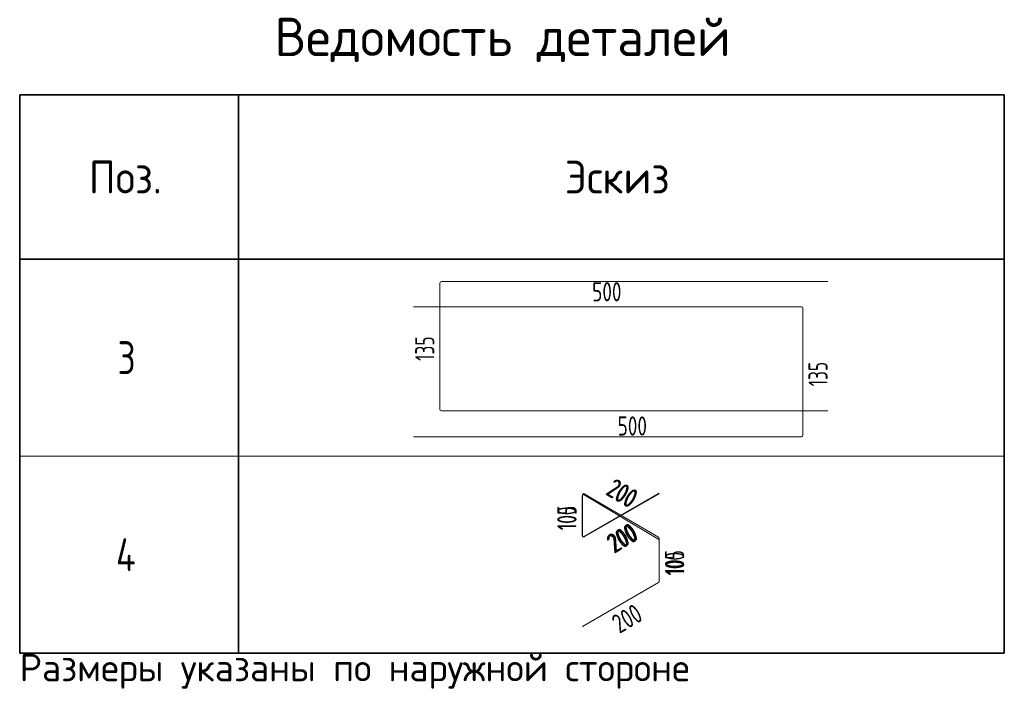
# Model space of a CAD drawing. Header units: metres. Extents: x -38 to 100, y -15 to 21.
# Tile 90 of 90: x 91 to 100, y 10 to 16. Entities that reach past the tile are written whole.
import ezdxf

# ---------------------------------------------------------------- set-up
doc = ezdxf.new("R2010")
doc.units = ezdxf.units.M
doc.styles.add('ISOCPEUR', font='txt')

msp = doc.modelspace()

# ---------------------------------------------------------------- linework, layer by layer
at = {"color": 7, "linetype": 'Continuous', "lineweight": 35, "transparency": 33554687}
for p, q in [((90.7514, 15.2288), (99.7514, 15.2288)), ((90.7514, 13.7288), (90.7514, 15.2288)), ((90.7514, 15.2288), (90.7514, 11.9288)), ((90.7514, 15.2288), (99.7514, 15.2288)), ((90.7514, 13.7288), (90.7514, 15.2288)), ((90.7514, 15.2288), (90.7514, 11.9288)), ((92.7514, 13.7288), (92.7514, 15.2288)), ((92.7514, 15.2288), (92.7514, 11.9288)), ((92.7514, 13.7288), (92.7514, 15.2288)), ((92.7514, 15.2288), (92.7514, 11.9288)), ((99.7514, 13.7288), (99.7514, 15.2288)), ((99.7514, 15.2288), (99.7514, 11.9288)), ((99.7514, 13.7288), (99.7514, 15.2288)), ((99.7514, 15.2288), (99.7514, 11.9288)), ((99.7514, 13.7288), (90.7514, 13.7288)), ((99.7514, 13.7288), (90.7514, 13.7288)), ((90.7514, 13.4288), (90.7514, 10.1288)), ((90.7514, 13.4288), (90.7514, 10.1288)), ((92.7514, 13.4288), (92.7514, 10.1288)), ((92.7514, 13.4288), (92.7514, 10.1288)), ((99.7514, 13.4288), (99.7514, 10.1288)), ((99.7514, 13.4288), (99.7514, 10.1288)), ((90.7514, 10.1288), (99.7514, 10.1288)), ((90.7514, 10.1288), (99.7514, 10.1288))]:
    msp.add_line(p, q, dxfattribs=at)
at = {"color": 4, "linetype": 'Continuous', "lineweight": 18, "transparency": 33554687}
for p, q in [((94.5911, 12.3579), (94.5911, 13.5072)), ((94.6074, 13.5235), (98.1369, 13.5235)), ((94.3516, 13.293), (97.8978, 13.293)), ((97.9109, 13.2799), (97.9109, 12.1197)), ((98.1369, 12.3416), (94.6074, 12.3416)), ((97.8978, 12.1066), (94.3516, 12.1066))]:
    msp.add_line(p, q, dxfattribs=at)
at = {"color": 7, "linetype": 'Continuous', "lineweight": 13, "transparency": 33554687}
for p, q in [((90.7514, 11.9288), (99.7514, 11.9288)), ((90.7514, 11.9288), (99.7514, 11.9288)), ((90.7514, 10.1288), (99.7514, 10.1288)), ((90.7514, 10.1288), (99.7514, 10.1288))]:
    msp.add_line(p, q, dxfattribs=at)
at = {"color": 40, "linetype": 'Continuous', "lineweight": 18, "transparency": 33554687}
for p, q in [((95.8937, 11.567), (95.8937, 11.2038)), ((95.8962, 11.5759), (95.8962, 11.2)), ((95.9099, 11.1945), (96.5979, 11.5917)), ((96.5926, 11.167), (95.91, 11.5762)), ((95.9124, 11.1906), (96.5954, 11.5849)), ((96.59, 11.1891), (95.9125, 11.5852)), ((96.5954, 10.7839), (96.5954, 11.1797)), ((96.5979, 10.7848), (96.5979, 11.1578)), ((95.8937, 10.3721), (96.5925, 10.7755)), ((95.8962, 10.374), (96.59, 10.7745))]:
    msp.add_line(p, q, dxfattribs=at)
at = {"color": 4, "linetype": 'Continuous', "lineweight": 18, "transparency": 33554687}
for centre, radius, start, end in [((94.6074, 13.5072), 0.0163, 90, 180), ((97.8978, 13.2799), 0.0131, 0, 90), ((94.6074, 12.3579), 0.0163, 180, 270), ((97.8978, 12.1197), 0.0131, 270, 0)]:
    msp.add_arc(centre, radius, start, end, dxfattribs=at)
at = {"color": 40, "linetype": 'Continuous', "lineweight": 18, "transparency": 33554687}
for centre, start, end in [((95.9045, 11.567), 59.05953, 180), ((95.907, 11.5759), 59.68449, 180), ((95.9045, 11.2038), 180, 300), ((95.907, 11.2), 180, 300), ((96.5846, 11.1797), 0, 59.68449), ((96.5871, 11.1578), 0, 59.05953), ((96.5846, 10.7839), 300, 0), ((96.5871, 10.7848), 300, 0)]:
    msp.add_arc(centre, 0.0108, start, end, dxfattribs=at)

# ---------------------------------------------------------------- texts
at = {"color": 7, "linetype": 'Continuous', "lineweight": 35, "transparency": 33554687, "attachment_point": 7, "style": 'ISOCPEUR'}
for s, insert, char_height, width in [('\\W0.98;Ведомость деталей', (93.0814, 15.5288), 0.35, 4.509792), ('\\W0.98;Ведомость деталей', (93.0814, 15.5288), 0.35, 4.509792), ('\\W0.92;Поз.', (91.3839, 14.3288), 0.3, 0.872985), ('\\W0.92;Поз.', (91.3839, 14.3288), 0.3, 0.872985), ('\\W0.94;Эскиз', (95.7339, 14.3288), 0.3, 1.176116), ('\\W0.94;Эскиз', (95.7339, 14.3288), 0.3, 1.176116), ('\\W0.78;3', (91.6464, 12.6788), 0.3, 0.326407), ('\\W0.78;3', (91.6464, 12.6788), 0.3, 0.326407), ('\\W0.80;4', (91.6314, 10.8788), 0.3, 0.359833), ('\\W0.80;4', (91.6314, 10.8788), 0.3, 0.359833)]:
    msp.add_mtext(s, dxfattribs=dict(at, insert=insert, char_height=char_height, width=width))
at = {"color": 7, "linetype": 'Continuous', "lineweight": 25, "transparency": 33554687, "char_height": 0.175, "width": 0.357628, "attachment_point": 7, "style": 'ISOCPEUR'}
for insert in [(95.9842, 13.3432), (96.217, 12.117)]:
    msp.add_mtext('\\W0.73;500', dxfattribs=dict(at, insert=insert))
at = {"color": 7, "linetype": 'Continuous', "lineweight": 25, "transparency": 33554687, "char_height": 0.175, "attachment_point": 7, "style": 'ISOCPEUR'}
for s, insert, width, rotation in [('\\W0.66;135', (94.5415, 12.7995), 0.323636, 90), ('\\W0.66;135', (98.136, 12.5668), 0.323636, 90), ('\\W0.73;200', (96.0978, 11.5829), 0.357629, 329.05954), ('\\W0.73;200', (96.1059, 11.581), 0.357628, 329.68448), ('\\W0.66;100', (95.8398, 11.2526), 0.323636, 90), ('\\W0.66;105', (95.8421, 11.255), 0.323636, 90), ('\\W0.73;200', (96.1839, 11.0348), 0.357628, 30), ('\\W0.73;200', (96.1943, 11.045), 0.357628, 30), ('\\W0.66;105', (96.8244, 10.8488), 0.323636, 90), ('\\W0.66;100', (96.8268, 10.8383), 0.323636, 90), ('\\W0.73;200', (96.233, 10.3036), 0.357628, 30), ('\\W0.73;200', (96.233, 10.3039), 0.357628, 30)]:
    msp.add_mtext(s, dxfattribs=dict(at, insert=insert, width=width, rotation=rotation))
at = {"color": 7, "linetype": 'Continuous', "lineweight": 13, "transparency": 33554687, "insert": (90.7514, 9.8038), "char_height": 0.25, "width": 6.395512, "attachment_point": 7, "style": 'ISOCPEUR'}
msp.add_mtext('\\W0.99;Размеры указаны по наружной стороне', dxfattribs=at)

doc.saveas('drawing.dxf')
